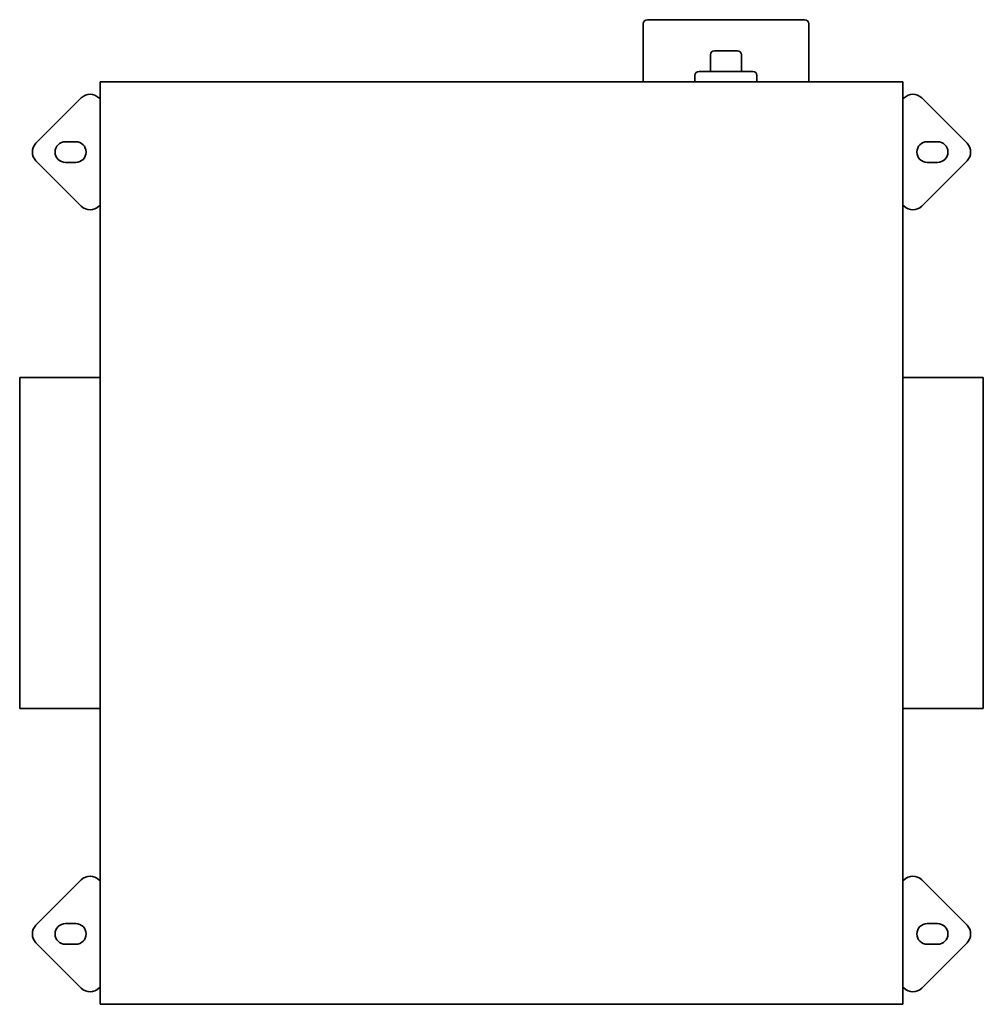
# Model space of a CAD drawing. Header units: millimetres. Extents: x 187 to 653, y 59 to 535.
import ezdxf

# ---------------------------------------------------------------- set-up
doc = ezdxf.new("R2010")
doc.units = ezdxf.units.MM
doc.header["$LTSCALE"] = 2
doc.layers.add('Krawędzie widoczne(ISO)', color=7, linetype='Continuous', lineweight=35, true_color=0x262659)

msp = doc.modelspace()

# ---------------------------------------------------------------- linework, layer by layer
at = {"layer": 'Krawędzie widoczne(ISO)'}
for p, q in [((490.5, 535), (566.5, 535)), ((488.5, 505), (488.5, 533)), ((568.5, 505), (568.5, 533)), ((488.4, 505), (488.4, 523)), ((523, 520), (534, 520)), ((568.6, 505), (568.6, 523)), ((521, 510), (521, 518)), ((536, 510), (536, 518)), ((515.5, 510), (541.5, 510)), ((226, 505), (226, 59)), ((614, 505), (226, 505)), ((513.5, 505), (513.5, 508)), ((543.5, 505), (543.5, 508)), ((614, 59), (614, 505)), ((194.96, 475.24), (216.88, 497.16)), ((226, 496.53), (225.37, 497.16)), ((614.63, 497.16), (614, 496.53)), ((645.04, 475.24), (623.12, 497.16)), ((209.21, 476), (214.21, 476)), ((625.79, 476), (630.79, 476)), ((194.96, 466.76), (216.88, 444.84)), ((645.04, 466.76), (623.12, 444.84)), ((214.21, 466), (209.21, 466)), ((630.79, 466), (625.79, 466)), ((225.37, 444.84), (226, 445.47)), ((614, 445.47), (614.63, 444.84)), ((187.1, 362), (187.1, 202)), ((187.1, 362), (226, 362)), ((614, 362), (652.9, 362)), ((652.9, 202), (652.9, 362)), ((187.1, 202), (226, 202)), ((614, 202), (652.9, 202)), ((194.96, 97.24), (216.88, 119.16)), ((226, 118.53), (225.37, 119.16)), ((614.63, 119.16), (614, 118.53)), ((645.04, 97.24), (623.12, 119.16)), ((209.21, 98), (214.21, 98)), ((625.79, 98), (630.79, 98)), ((194.96, 88.76), (216.88, 66.84)), ((214.21, 88), (209.21, 88)), ((645.04, 88.76), (623.12, 66.84)), ((630.79, 88), (625.79, 88)), ((225.37, 66.84), (226, 67.47)), ((614, 67.47), (614.63, 66.84)), ((226, 59), (614, 59))]:
    msp.add_line(p, q, dxfattribs=at)
for centre, radius, start, end in [((490.5, 533), 2, 90, 180), ((566.5, 533), 2, 0, 90), ((493.4, 523), 5, 168.5217, 180), ((563.6, 523), 5, 0, 11.4783), ((523, 518), 2, 90, 180), ((534, 518), 2, 0, 90), ((515.5, 508), 2, 90, 180), ((541.5, 508), 2, 0, 90), ((221.13, 492.92), 6, 45, 135), ((618.87, 492.92), 6, 45, 135), ((199.21, 471), 6, 135, 225), ((209.21, 471), 5, 90, 270), ((214.21, 471), 5, 270, 90), ((625.79, 471), 5, 90, 270), ((630.79, 471), 5, 270, 90), ((640.79, 471), 6, 315, 45), ((221.13, 449.08), 6, 225, 315), ((618.87, 449.08), 6, 225, 315), ((221.13, 114.92), 6, 45, 135), ((618.87, 114.92), 6, 45, 135), ((199.21, 93), 6, 135, 225), ((209.21, 93), 5, 90, 270), ((214.21, 93), 5, 270, 90), ((625.79, 93), 5, 90, 270), ((630.79, 93), 5, 270, 90), ((640.79, 93), 6, 315, 45), ((221.13, 71.08), 6, 225, 315), ((618.87, 71.08), 6, 225, 315)]:
    msp.add_arc(centre, radius, start, end, dxfattribs=at)

doc.saveas('drawing.dxf')
